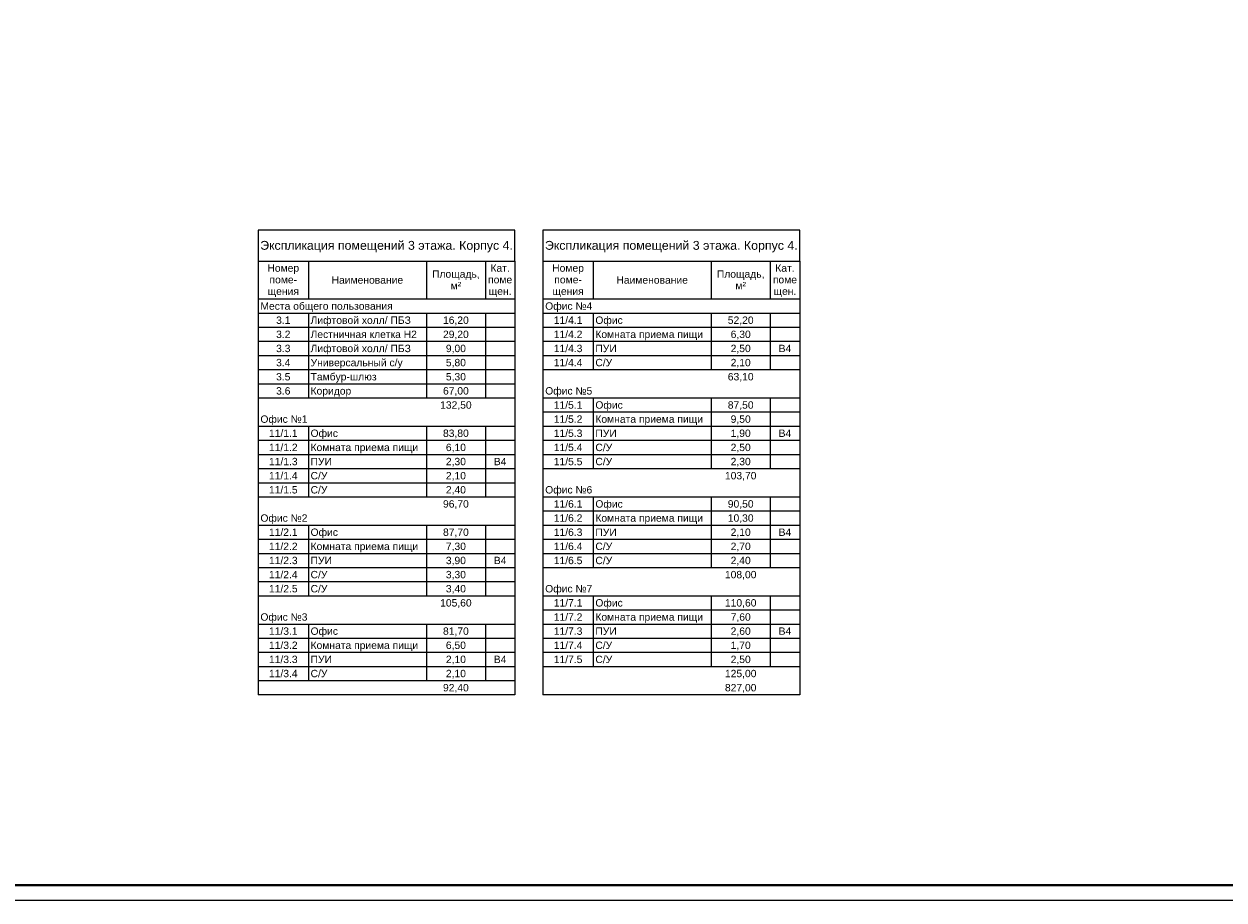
# Model space of a CAD drawing. Header units: millimetres. Extents: x -816133 to 919604, y 87941 to 147341.
# Tile 26 of 256: x -392805 to -352136, y 87941 to 117641. Entities that reach past the tile are written whole.
import ezdxf

# ---------------------------------------------------------------- set-up
doc = ezdxf.new("R2010")
doc.units = ezdxf.units.MM
doc.layers.add('A-010-M_LINE-T', color=7, linetype='Continuous', lineweight=18)
doc.layers.add('Z-000-P_SCHED', color=7, linetype='Continuous', lineweight=20)
doc.layers.add('формат', color=250, linetype='Continuous')
doc.styles.add('Arial', font='arial.ttf', dxfattribs={"width": 0.9, "height": 700})
doc.styles.add('Arial_4', font='arial.ttf', dxfattribs={"height": 3})
doc.styles.add('Arial_5', font='arial.ttf', dxfattribs={"height": 2.5})

# ---------------------------------------------------------------- blocks, each defined once
blk = doc.blocks.new('*U1162')
at = {"color": 0, "lineweight": 0}
blk.add_lwpolyline([(-841, 0), (0, 0), (0, 594), (-841, 594)], close=True, dxfattribs=at)
at = {"lineweight": 40}
blk.add_lwpolyline([(-821, 5), (-5, 5), (-5, 589), (-821, 589)], close=True, dxfattribs=at)
at = {"style": 'Arial', "width": 0.9, "flags": 8}
blk.add_attdef('FORMAT', (-36.87, 1.26), '', height=2.8, dxfattribs=at)

msp = doc.modelspace()

# ---------------------------------------------------------------- linework, layer by layer
at = {"layer": 'A-010-M_LINE-T'}
for p, q in [((-384868, 110655), (-384868, 109596)), ((-376168, 110655), (-384868, 110655)), ((-376168, 109596), (-376168, 110655)), ((-375216, 110655), (-375216, 109596)), ((-366516, 110655), (-375216, 110655)), ((-366516, 109596), (-366516, 110655)), ((-384868, 109596), (-384868, 94892)), ((-384868, 109596), (-376168, 109596)), ((-383168, 109596), (-383168, 108309)), ((-379168, 109596), (-379168, 108309)), ((-377168, 109596), (-377168, 108309)), ((-376168, 109596), (-376168, 94892)), ((-375216, 109596), (-375216, 94892)), ((-375216, 109596), (-366516, 109596)), ((-373516, 109596), (-373516, 108309)), ((-369516, 109596), (-369516, 108309)), ((-367516, 109596), (-367516, 108309)), ((-366516, 109596), (-366516, 94892)), ((-383168, 108309), (-384868, 108309)), ((-379168, 108309), (-383168, 108309)), ((-377168, 108309), (-379168, 108309)), ((-376168, 108309), (-377168, 108309)), ((-373516, 108309), (-375216, 108309)), ((-369516, 108309), (-373516, 108309)), ((-367516, 108309), (-369516, 108309)), ((-366516, 108309), (-367516, 108309)), ((-383168, 107829), (-384868, 107829)), ((-379168, 107829), (-383168, 107829)), ((-383168, 107829), (-383168, 107350)), ((-377168, 107829), (-379168, 107829)), ((-379168, 107829), (-379168, 107350)), ((-376168, 107829), (-377168, 107829)), ((-377168, 107829), (-377168, 107350)), ((-373516, 107829), (-375216, 107829)), ((-369516, 107829), (-373516, 107829)), ((-373516, 107829), (-373516, 107350)), ((-367516, 107829), (-369516, 107829)), ((-369516, 107829), (-369516, 107350)), ((-366516, 107829), (-367516, 107829)), ((-367516, 107829), (-367516, 107350)), ((-383168, 107350), (-384868, 107350)), ((-379168, 107350), (-383168, 107350)), ((-383168, 107350), (-383168, 106871)), ((-377168, 107350), (-379168, 107350)), ((-379168, 107350), (-379168, 106871)), ((-376168, 107350), (-377168, 107350)), ((-377168, 107350), (-377168, 106871)), ((-373516, 107350), (-375216, 107350)), ((-369516, 107350), (-373516, 107350)), ((-373516, 107350), (-373516, 106871)), ((-367516, 107350), (-369516, 107350)), ((-369516, 107350), (-369516, 106871)), ((-366516, 107350), (-367516, 107350)), ((-367516, 107350), (-367516, 106871)), ((-383168, 106871), (-384868, 106871)), ((-379168, 106871), (-383168, 106871)), ((-383168, 106871), (-383168, 106392)), ((-377168, 106871), (-379168, 106871)), ((-379168, 106871), (-379168, 106392)), ((-376168, 106871), (-377168, 106871)), ((-377168, 106871), (-377168, 106392)), ((-373516, 106871), (-375216, 106871)), ((-369516, 106871), (-373516, 106871)), ((-373516, 106871), (-373516, 106392)), ((-367516, 106871), (-369516, 106871)), ((-369516, 106871), (-369516, 106392)), ((-366516, 106871), (-367516, 106871)), ((-367516, 106871), (-367516, 106392)), ((-383168, 106392), (-384868, 106392)), ((-379168, 106392), (-383168, 106392)), ((-383168, 106392), (-383168, 105913)), ((-377168, 106392), (-379168, 106392)), ((-379168, 106392), (-379168, 105913)), ((-376168, 106392), (-377168, 106392)), ((-377168, 106392), (-377168, 105913)), ((-373516, 106392), (-375216, 106392)), ((-369516, 106392), (-373516, 106392)), ((-373516, 106392), (-373516, 105913)), ((-367516, 106392), (-369516, 106392)), ((-369516, 106392), (-369516, 105913)), ((-366516, 106392), (-367516, 106392)), ((-367516, 106392), (-367516, 105913)), ((-383168, 105913), (-384868, 105913)), ((-379168, 105913), (-383168, 105913)), ((-383168, 105913), (-383168, 105434)), ((-377168, 105913), (-379168, 105913)), ((-379168, 105913), (-379168, 105434)), ((-376168, 105913), (-377168, 105913)), ((-377168, 105913), (-377168, 105434)), ((-373516, 105913), (-375216, 105913)), ((-369516, 105913), (-373516, 105913)), ((-367516, 105913), (-369516, 105913)), ((-366516, 105913), (-367516, 105913)), ((-383168, 105434), (-384868, 105434)), ((-379168, 105434), (-383168, 105434)), ((-383168, 105434), (-383168, 104954)), ((-377168, 105434), (-379168, 105434)), ((-379168, 105434), (-379168, 104954)), ((-376168, 105434), (-377168, 105434)), ((-377168, 105434), (-377168, 104954)), ((-383168, 104954), (-384868, 104954)), ((-379168, 104954), (-383168, 104954)), ((-377168, 104954), (-379168, 104954)), ((-376168, 104954), (-377168, 104954)), ((-373516, 104954), (-375216, 104954)), ((-369516, 104954), (-373516, 104954)), ((-373516, 104954), (-373516, 104475)), ((-367516, 104954), (-369516, 104954)), ((-369516, 104954), (-369516, 104475)), ((-366516, 104954), (-367516, 104954)), ((-367516, 104954), (-367516, 104475)), ((-373516, 104475), (-375216, 104475)), ((-369516, 104475), (-373516, 104475)), ((-373516, 104475), (-373516, 103996)), ((-367516, 104475), (-369516, 104475)), ((-369516, 104475), (-369516, 103996)), ((-366516, 104475), (-367516, 104475)), ((-367516, 104475), (-367516, 103996)), ((-383168, 103996), (-384868, 103996)), ((-379168, 103996), (-383168, 103996)), ((-383168, 103996), (-383168, 103517)), ((-377168, 103996), (-379168, 103996)), ((-379168, 103996), (-379168, 103517)), ((-376168, 103996), (-377168, 103996)), ((-377168, 103996), (-377168, 103517)), ((-373516, 103996), (-375216, 103996)), ((-369516, 103996), (-373516, 103996)), ((-373516, 103996), (-373516, 103517)), ((-367516, 103996), (-369516, 103996)), ((-369516, 103996), (-369516, 103517)), ((-366516, 103996), (-367516, 103996)), ((-367516, 103996), (-367516, 103517)), ((-383168, 103517), (-384868, 103517)), ((-379168, 103517), (-383168, 103517)), ((-383168, 103517), (-383168, 103038)), ((-377168, 103517), (-379168, 103517)), ((-379168, 103517), (-379168, 103038)), ((-376168, 103517), (-377168, 103517)), ((-377168, 103517), (-377168, 103038)), ((-373516, 103517), (-375216, 103517)), ((-369516, 103517), (-373516, 103517)), ((-373516, 103517), (-373516, 103038)), ((-367516, 103517), (-369516, 103517)), ((-369516, 103517), (-369516, 103038)), ((-366516, 103517), (-367516, 103517)), ((-367516, 103517), (-367516, 103038)), ((-383168, 103038), (-384868, 103038)), ((-379168, 103038), (-383168, 103038)), ((-383168, 103038), (-383168, 102558)), ((-377168, 103038), (-379168, 103038)), ((-379168, 103038), (-379168, 102558)), ((-376168, 103038), (-377168, 103038)), ((-377168, 103038), (-377168, 102558)), ((-373516, 103038), (-375216, 103038)), ((-369516, 103038), (-373516, 103038)), ((-373516, 103038), (-373516, 102558)), ((-367516, 103038), (-369516, 103038)), ((-369516, 103038), (-369516, 102558)), ((-366516, 103038), (-367516, 103038)), ((-367516, 103038), (-367516, 102558)), ((-383168, 102558), (-384868, 102558)), ((-379168, 102558), (-383168, 102558)), ((-383168, 102558), (-383168, 102079)), ((-377168, 102558), (-379168, 102558)), ((-379168, 102558), (-379168, 102079)), ((-376168, 102558), (-377168, 102558)), ((-377168, 102558), (-377168, 102079)), ((-373516, 102558), (-375216, 102558)), ((-369516, 102558), (-373516, 102558)), ((-367516, 102558), (-369516, 102558)), ((-366516, 102558), (-367516, 102558)), ((-383168, 102079), (-384868, 102079)), ((-379168, 102079), (-383168, 102079)), ((-383168, 102079), (-383168, 101600)), ((-377168, 102079), (-379168, 102079)), ((-379168, 102079), (-379168, 101600)), ((-376168, 102079), (-377168, 102079)), ((-377168, 102079), (-377168, 101600)), ((-383168, 101600), (-384868, 101600)), ((-379168, 101600), (-383168, 101600)), ((-377168, 101600), (-379168, 101600)), ((-376168, 101600), (-377168, 101600)), ((-373516, 101600), (-375216, 101600)), ((-369516, 101600), (-373516, 101600)), ((-373516, 101600), (-373516, 101121)), ((-367516, 101600), (-369516, 101600)), ((-369516, 101600), (-369516, 101121)), ((-366516, 101600), (-367516, 101600)), ((-367516, 101600), (-367516, 101121)), ((-373516, 101121), (-375216, 101121)), ((-369516, 101121), (-373516, 101121)), ((-373516, 101121), (-373516, 100642)), ((-367516, 101121), (-369516, 101121)), ((-369516, 101121), (-369516, 100642)), ((-366516, 101121), (-367516, 101121)), ((-367516, 101121), (-367516, 100642)), ((-383168, 100642), (-384868, 100642)), ((-379168, 100642), (-383168, 100642)), ((-383168, 100642), (-383168, 100163)), ((-377168, 100642), (-379168, 100642)), ((-379168, 100642), (-379168, 100163)), ((-376168, 100642), (-377168, 100642)), ((-377168, 100642), (-377168, 100163)), ((-373516, 100642), (-375216, 100642)), ((-369516, 100642), (-373516, 100642)), ((-373516, 100642), (-373516, 100163)), ((-367516, 100642), (-369516, 100642)), ((-369516, 100642), (-369516, 100163)), ((-366516, 100642), (-367516, 100642)), ((-367516, 100642), (-367516, 100163)), ((-383168, 100163), (-384868, 100163)), ((-379168, 100163), (-383168, 100163)), ((-383168, 100163), (-383168, 99683)), ((-377168, 100163), (-379168, 100163)), ((-379168, 100163), (-379168, 99683)), ((-376168, 100163), (-377168, 100163)), ((-377168, 100163), (-377168, 99683)), ((-373516, 100163), (-375216, 100163)), ((-369516, 100163), (-373516, 100163)), ((-373516, 100163), (-373516, 99683)), ((-367516, 100163), (-369516, 100163)), ((-369516, 100163), (-369516, 99683)), ((-366516, 100163), (-367516, 100163)), ((-367516, 100163), (-367516, 99683)), ((-383168, 99683), (-384868, 99683)), ((-379168, 99683), (-383168, 99683)), ((-383168, 99683), (-383168, 99204)), ((-377168, 99683), (-379168, 99683)), ((-379168, 99683), (-379168, 99204)), ((-376168, 99683), (-377168, 99683)), ((-377168, 99683), (-377168, 99204)), ((-373516, 99683), (-375216, 99683)), ((-369516, 99683), (-373516, 99683)), ((-373516, 99683), (-373516, 99204)), ((-367516, 99683), (-369516, 99683)), ((-369516, 99683), (-369516, 99204)), ((-366516, 99683), (-367516, 99683)), ((-367516, 99683), (-367516, 99204)), ((-383168, 99204), (-384868, 99204)), ((-379168, 99204), (-383168, 99204)), ((-383168, 99204), (-383168, 98725)), ((-377168, 99204), (-379168, 99204)), ((-379168, 99204), (-379168, 98725)), ((-376168, 99204), (-377168, 99204)), ((-377168, 99204), (-377168, 98725)), ((-373516, 99204), (-375216, 99204)), ((-369516, 99204), (-373516, 99204)), ((-367516, 99204), (-369516, 99204)), ((-366516, 99204), (-367516, 99204)), ((-383168, 98725), (-384868, 98725)), ((-379168, 98725), (-383168, 98725)), ((-383168, 98725), (-383168, 98246)), ((-377168, 98725), (-379168, 98725)), ((-379168, 98725), (-379168, 98246)), ((-376168, 98725), (-377168, 98725)), ((-377168, 98725), (-377168, 98246)), ((-383168, 98246), (-384868, 98246)), ((-379168, 98246), (-383168, 98246)), ((-377168, 98246), (-379168, 98246)), ((-376168, 98246), (-377168, 98246)), ((-373516, 98246), (-375216, 98246)), ((-369516, 98246), (-373516, 98246)), ((-373516, 98246), (-373516, 97767)), ((-367516, 98246), (-369516, 98246)), ((-369516, 98246), (-369516, 97767)), ((-366516, 98246), (-367516, 98246)), ((-367516, 98246), (-367516, 97767)), ((-373516, 97767), (-375216, 97767)), ((-369516, 97767), (-373516, 97767)), ((-373516, 97767), (-373516, 97287)), ((-367516, 97767), (-369516, 97767)), ((-369516, 97767), (-369516, 97287)), ((-366516, 97767), (-367516, 97767)), ((-367516, 97767), (-367516, 97287)), ((-383168, 97287), (-384868, 97287)), ((-379168, 97287), (-383168, 97287)), ((-383168, 97287), (-383168, 96808)), ((-377168, 97287), (-379168, 97287)), ((-379168, 97287), (-379168, 96808)), ((-376168, 97287), (-377168, 97287)), ((-377168, 97287), (-377168, 96808)), ((-373516, 97287), (-375216, 97287)), ((-369516, 97287), (-373516, 97287)), ((-373516, 97287), (-373516, 96808)), ((-367516, 97287), (-369516, 97287)), ((-369516, 97287), (-369516, 96808)), ((-366516, 97287), (-367516, 97287)), ((-367516, 97287), (-367516, 96808)), ((-383168, 96808), (-384868, 96808)), ((-379168, 96808), (-383168, 96808)), ((-383168, 96808), (-383168, 96329)), ((-377168, 96808), (-379168, 96808)), ((-379168, 96808), (-379168, 96329)), ((-376168, 96808), (-377168, 96808)), ((-377168, 96808), (-377168, 96329)), ((-373516, 96808), (-375216, 96808)), ((-369516, 96808), (-373516, 96808)), ((-373516, 96808), (-373516, 96329)), ((-367516, 96808), (-369516, 96808)), ((-369516, 96808), (-369516, 96329)), ((-366516, 96808), (-367516, 96808)), ((-367516, 96808), (-367516, 96329)), ((-383168, 96329), (-384868, 96329)), ((-379168, 96329), (-383168, 96329)), ((-383168, 96329), (-383168, 95850)), ((-377168, 96329), (-379168, 96329)), ((-379168, 96329), (-379168, 95850)), ((-376168, 96329), (-377168, 96329)), ((-377168, 96329), (-377168, 95850)), ((-373516, 96329), (-375216, 96329)), ((-369516, 96329), (-373516, 96329)), ((-373516, 96329), (-373516, 95850)), ((-367516, 96329), (-369516, 96329)), ((-369516, 96329), (-369516, 95850)), ((-366516, 96329), (-367516, 96329)), ((-367516, 96329), (-367516, 95850)), ((-383168, 95850), (-384868, 95850)), ((-379168, 95850), (-383168, 95850)), ((-383168, 95850), (-383168, 95371)), ((-377168, 95850), (-379168, 95850)), ((-379168, 95850), (-379168, 95371)), ((-376168, 95850), (-377168, 95850)), ((-377168, 95850), (-377168, 95371)), ((-373516, 95850), (-375216, 95850)), ((-369516, 95850), (-373516, 95850)), ((-367516, 95850), (-369516, 95850)), ((-366516, 95850), (-367516, 95850)), ((-383168, 95371), (-384868, 95371)), ((-379168, 95371), (-383168, 95371)), ((-377168, 95371), (-379168, 95371)), ((-376168, 95371), (-377168, 95371)), ((-376168, 94892), (-384868, 94892)), ((-366516, 94892), (-375216, 94892))]:
    msp.add_line(p, q, dxfattribs=at)

# ---------------------------------------------------------------- block references
at = {"layer": 'формат', "xscale": 100, "yscale": 100, "zscale": 100}
msp.add_blockref('*U1162', (-311533, 87941), dxfattribs=at)

# ---------------------------------------------------------------- texts
at = {"layer": 'Z-000-P_SCHED', "line_spacing_factor": 0.941778}
for s, insert, char_height, width, attachment_point, style in [('Экспликация помещений 3 этажа. Корпус 4.', (-380518, 110286), 300, 10224.68, 2, 'Arial_4'), ('Экспликация помещений 3 этажа. Корпус 4.', (-370866, 110286), 300, 10224.68, 2, 'Arial_4'), ('Номер\\Pпоме-\\Pщения', (-384018, 109491), 250, 1285.52, 2, 'Arial_5'), ('Кат.\\Pпоме\\Pщен.', (-376668, 109491), 250, 979.44, 2, 'Arial_5'), ('Номер\\Pпоме-\\Pщения', (-374366, 109491), 250, 1285.52, 2, 'Arial_5'), ('Кат.\\Pпоме\\Pщен.', (-367016, 109491), 250, 979.44, 2, 'Arial_5'), ('Наименование', (-381168, 109087), 250, 2895.47, 2, 'Arial_5'), ('Площадь,\\Pм\\fArial|b0|i0|c238|p34|;²', (-378168, 109289), 250, 1925.21, 2, 'Arial_5'), ('Наименование', (-371516, 109087), 250, 2895.47, 2, 'Arial_5'), ('Площадь,\\Pм\\fArial|b0|i0|c238|p34|;²', (-368516, 109289), 250, 1925.21, 2, 'Arial_5'), ('Места общего пользования', (-384793, 108203), 250, 5356.32, 1, 'Arial_5'), ('Офис №4', (-375141, 108203), 250, 1903.79, 1, 'Arial_5'), ('3.1', (-384018, 107724), 250, 581.54, 2, 'Arial_5'), ('Лифтовой холл/ ПБЗ', (-383093, 107724), 250, 4052.44, 1, 'Arial_5'), ('16,20', (-378168, 107724), 250, 1046.78, 2, 'Arial_5'), ('11/4.1', (-374366, 107724), 250, 1163.09, 2, 'Arial_5'), ('Офис', (-373441, 107724), 250, 1107.99, 1, 'Arial_5'), ('52,20', (-368516, 107724), 250, 1046.78, 2, 'Arial_5'), ('3.2', (-384018, 107245), 250, 581.54, 2, 'Arial_5'), ('Лестничная клетка Н2', (-383093, 107245), 250, 4300.36, 1, 'Arial_5'), ('29,20', (-378168, 107245), 250, 1046.78, 2, 'Arial_5'), ('11/4.2', (-374366, 107245), 250, 1163.09, 2, 'Arial_5'), ('Комната приема пищи', (-373441, 107245), 250, 4358.51, 1, 'Arial_5'), ('6,30', (-368516, 107245), 250, 814.16, 2, 'Arial_5'), ('3.3', (-384018, 106766), 250, 581.54, 2, 'Arial_5'), ('Лифтовой холл/ ПБЗ', (-383093, 106766), 250, 4052.44, 1, 'Arial_5'), ('9,00', (-378168, 106766), 250, 814.16, 2, 'Arial_5'), ('11/4.3', (-374366, 106766), 250, 1163.09, 2, 'Arial_5'), ('ПУИ', (-373441, 106766), 250, 863.13, 1, 'Arial_5'), ('2,50', (-368516, 106766), 250, 814.16, 2, 'Arial_5'), ('В4', (-367016, 106766), 250, 511.15, 2, 'Arial_5'), ('3.4', (-384018, 106287), 250, 581.54, 2, 'Arial_5'), ('Универсальный с/у', (-383093, 106287), 250, 3712.69, 1, 'Arial_5'), ('5,80', (-378168, 106287), 250, 814.16, 2, 'Arial_5'), ('11/4.4', (-374366, 106287), 250, 1163.09, 2, 'Arial_5'), ('С/У', (-373441, 106287), 250, 679.49, 1, 'Arial_5'), ('2,10', (-368516, 106287), 250, 814.16, 2, 'Arial_5'), ('3.5', (-384018, 105807), 250, 581.54, 2, 'Arial_5'), ('Тамбур-шлюз', (-383093, 105807), 250, 2659.79, 1, 'Arial_5'), ('5,30', (-378168, 105807), 250, 814.16, 2, 'Arial_5'), ('63,10', (-368516, 105807), 250, 1046.78, 2, 'Arial_5'), ('Офис №5', (-375141, 105328), 250, 1903.79, 1, 'Arial_5'), ('3.6', (-384018, 105328), 250, 581.54, 2, 'Arial_5'), ('Коридор', (-383093, 105328), 250, 1646.69, 1, 'Arial_5'), ('67,00', (-378168, 105328), 250, 1046.78, 2, 'Arial_5'), ('132,50', (-378168, 104849), 250, 1279.39, 2, 'Arial_5'), ('11/5.1', (-374366, 104849), 250, 1163.09, 2, 'Arial_5'), ('Офис', (-373441, 104849), 250, 1107.99, 1, 'Arial_5'), ('87,50', (-368516, 104849), 250, 1046.78, 2, 'Arial_5'), ('Офис №1', (-384793, 104370), 250, 1903.79, 1, 'Arial_5'), ('11/5.2', (-374366, 104370), 250, 1163.09, 2, 'Arial_5'), ('Комната приема пищи', (-373441, 104370), 250, 4358.51, 1, 'Arial_5'), ('9,50', (-368516, 104370), 250, 814.16, 2, 'Arial_5'), ('11/1.1', (-384018, 103891), 250, 1163.09, 2, 'Arial_5'), ('Офис', (-383093, 103891), 250, 1107.99, 1, 'Arial_5'), ('83,80', (-378168, 103891), 250, 1046.78, 2, 'Arial_5'), ('11/5.3', (-374366, 103891), 250, 1163.09, 2, 'Arial_5'), ('ПУИ', (-373441, 103891), 250, 863.13, 1, 'Arial_5'), ('1,90', (-368516, 103891), 250, 814.16, 2, 'Arial_5'), ('В4', (-367016, 103891), 250, 511.15, 2, 'Arial_5'), ('11/1.2', (-384018, 103411), 250, 1163.09, 2, 'Arial_5'), ('Комната приема пищи', (-383093, 103411), 250, 4358.51, 1, 'Arial_5'), ('6,10', (-378168, 103411), 250, 814.16, 2, 'Arial_5'), ('11/5.4', (-374366, 103411), 250, 1163.09, 2, 'Arial_5'), ('С/У', (-373441, 103411), 250, 679.49, 1, 'Arial_5'), ('2,50', (-368516, 103411), 250, 814.16, 2, 'Arial_5'), ('11/1.3', (-384018, 102932), 250, 1163.09, 2, 'Arial_5'), ('ПУИ', (-383093, 102932), 250, 863.13, 1, 'Arial_5'), ('2,30', (-378168, 102932), 250, 814.16, 2, 'Arial_5'), ('В4', (-376668, 102932), 250, 511.15, 2, 'Arial_5'), ('11/5.5', (-374366, 102932), 250, 1163.09, 2, 'Arial_5'), ('С/У', (-373441, 102932), 250, 679.49, 1, 'Arial_5'), ('2,30', (-368516, 102932), 250, 814.16, 2, 'Arial_5'), ('11/1.4', (-384018, 102453), 250, 1163.09, 2, 'Arial_5'), ('С/У', (-383093, 102453), 250, 679.49, 1, 'Arial_5'), ('2,10', (-378168, 102453), 250, 814.16, 2, 'Arial_5'), ('103,70', (-368516, 102453), 250, 1279.39, 2, 'Arial_5'), ('11/1.5', (-384018, 101974), 250, 1163.09, 2, 'Arial_5'), ('С/У', (-383093, 101974), 250, 679.49, 1, 'Arial_5'), ('2,40', (-378168, 101974), 250, 814.16, 2, 'Arial_5'), ('Офис №6', (-375141, 101974), 250, 1903.79, 1, 'Arial_5'), ('96,70', (-378168, 101495), 250, 1046.78, 2, 'Arial_5'), ('11/6.1', (-374366, 101495), 250, 1163.09, 2, 'Arial_5'), ('Офис', (-373441, 101495), 250, 1107.99, 1, 'Arial_5'), ('90,50', (-368516, 101495), 250, 1046.78, 2, 'Arial_5'), ('Офис №2', (-384793, 101016), 250, 1903.79, 1, 'Arial_5'), ('11/6.2', (-374366, 101016), 250, 1163.09, 2, 'Arial_5'), ('Комната приема пищи', (-373441, 101016), 250, 4358.51, 1, 'Arial_5'), ('10,30', (-368516, 101016), 250, 1046.78, 2, 'Arial_5'), ('11/2.1', (-384018, 100536), 250, 1163.09, 2, 'Arial_5'), ('Офис', (-383093, 100536), 250, 1107.99, 1, 'Arial_5'), ('87,70', (-378168, 100536), 250, 1046.78, 2, 'Arial_5'), ('11/6.3', (-374366, 100536), 250, 1163.09, 2, 'Arial_5'), ('ПУИ', (-373441, 100536), 250, 863.13, 1, 'Arial_5'), ('2,10', (-368516, 100536), 250, 814.16, 2, 'Arial_5'), ('В4', (-367016, 100536), 250, 511.15, 2, 'Arial_5'), ('11/2.2', (-384018, 100057), 250, 1163.09, 2, 'Arial_5'), ('Комната приема пищи', (-383093, 100057), 250, 4358.51, 1, 'Arial_5'), ('7,30', (-378168, 100057), 250, 814.16, 2, 'Arial_5'), ('11/6.4', (-374366, 100057), 250, 1163.09, 2, 'Arial_5'), ('С/У', (-373441, 100057), 250, 679.49, 1, 'Arial_5'), ('2,70', (-368516, 100057), 250, 814.16, 2, 'Arial_5'), ('11/2.3', (-384018, 99578), 250, 1163.09, 2, 'Arial_5'), ('ПУИ', (-383093, 99578), 250, 863.13, 1, 'Arial_5'), ('3,90', (-378168, 99578), 250, 814.16, 2, 'Arial_5'), ('В4', (-376668, 99578), 250, 511.15, 2, 'Arial_5'), ('11/6.5', (-374366, 99578), 250, 1163.09, 2, 'Arial_5'), ('С/У', (-373441, 99578), 250, 679.49, 1, 'Arial_5'), ('2,40', (-368516, 99578), 250, 814.16, 2, 'Arial_5'), ('11/2.4', (-384018, 99099), 250, 1163.09, 2, 'Arial_5'), ('С/У', (-383093, 99099), 250, 679.49, 1, 'Arial_5'), ('3,30', (-378168, 99099), 250, 814.16, 2, 'Arial_5'), ('108,00', (-368516, 99099), 250, 1279.39, 2, 'Arial_5'), ('11/2.5', (-384018, 98620), 250, 1163.09, 2, 'Arial_5'), ('С/У', (-383093, 98620), 250, 679.49, 1, 'Arial_5'), ('3,40', (-378168, 98620), 250, 814.16, 2, 'Arial_5'), ('Офис №7', (-375141, 98620), 250, 1903.79, 1, 'Arial_5'), ('105,60', (-378168, 98141), 250, 1279.39, 2, 'Arial_5'), ('11/7.1', (-374366, 98141), 250, 1163.09, 2, 'Arial_5'), ('Офис', (-373441, 98141), 250, 1107.99, 1, 'Arial_5'), ('110,60', (-368516, 98141), 250, 1279.39, 2, 'Arial_5'), ('Офис №3', (-384793, 97661), 250, 1903.79, 1, 'Arial_5'), ('11/7.2', (-374366, 97661), 250, 1163.09, 2, 'Arial_5'), ('Комната приема пищи', (-373441, 97661), 250, 4358.51, 1, 'Arial_5'), ('7,60', (-368516, 97661), 250, 814.16, 2, 'Arial_5'), ('11/3.1', (-384018, 97182), 250, 1163.09, 2, 'Arial_5'), ('Офис', (-383093, 97182), 250, 1107.99, 1, 'Arial_5'), ('11/7.3', (-374366, 97182), 250, 1163.09, 2, 'Arial_5'), ('81,70', (-378168, 97182), 250, 1046.78, 2, 'Arial_5'), ('ПУИ', (-373441, 97182), 250, 863.13, 1, 'Arial_5'), ('2,60', (-368516, 97182), 250, 814.16, 2, 'Arial_5'), ('В4', (-367016, 97182), 250, 511.15, 2, 'Arial_5'), ('11/3.2', (-384018, 96703), 250, 1163.09, 2, 'Arial_5'), ('Комната приема пищи', (-383093, 96703), 250, 4358.51, 1, 'Arial_5'), ('6,50', (-378168, 96703), 250, 814.16, 2, 'Arial_5'), ('11/7.4', (-374366, 96703), 250, 1163.09, 2, 'Arial_5'), ('С/У', (-373441, 96703), 250, 679.49, 1, 'Arial_5'), ('1,70', (-368516, 96703), 250, 814.16, 2, 'Arial_5'), ('11/3.3', (-384018, 96224), 250, 1163.09, 2, 'Arial_5'), ('ПУИ', (-383093, 96224), 250, 863.13, 1, 'Arial_5'), ('2,10', (-378168, 96224), 250, 814.16, 2, 'Arial_5'), ('В4', (-376668, 96224), 250, 511.15, 2, 'Arial_5'), ('11/7.5', (-374366, 96224), 250, 1163.09, 2, 'Arial_5'), ('С/У', (-373441, 96224), 250, 679.49, 1, 'Arial_5'), ('2,50', (-368516, 96224), 250, 814.16, 2, 'Arial_5'), ('11/3.4', (-384018, 95745), 250, 1163.09, 2, 'Arial_5'), ('С/У', (-383093, 95745), 250, 679.49, 1, 'Arial_5'), ('2,10', (-378168, 95745), 250, 814.16, 2, 'Arial_5'), ('125,00', (-368516, 95745), 250, 1279.39, 2, 'Arial_5'), ('92,40', (-378168, 95265), 250, 1046.78, 2, 'Arial_5'), ('827,00', (-368516, 95265), 250, 1279.39, 2, 'Arial_5')]:
    msp.add_mtext(s, dxfattribs=dict(at, insert=insert, char_height=char_height, width=width, attachment_point=attachment_point, style=style))

doc.saveas('drawing.dxf')
